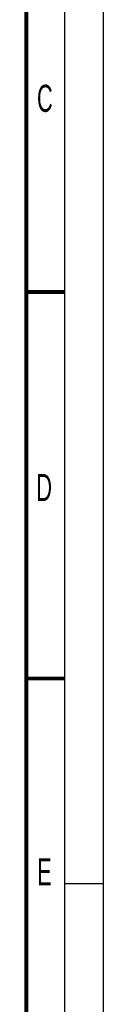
# Model space of a CAD drawing. Header units: millimetres. Extents: x 0 to 1189, y 0 to 841.
# Tile 66 of 67: x 1179 to 1189, y 578 to 706. Entities that reach past the tile are written whole.
import ezdxf

# ---------------------------------------------------------------- set-up
doc = ezdxf.new("R2010")
doc.units = ezdxf.units.MM
doc.header["$LTSCALE"] = 65.395
doc.linetypes.add('DASHED', pattern=[0.2, 0.1, -0.1])
doc.layers.get('0').update_dxf_attribs({"linetype": 'CONTINUOUS'})
doc.styles.add('TEXTSTYLE_2', font='txt', dxfattribs={"width": 0.6})

msp = doc.modelspace()

# ---------------------------------------------------------------- linework, layer by layer
at = {"color": 7, "linetype": 'CONTINUOUS'}
msp.add_line((1189, 0), (1189, 841), dxfattribs=at)
at = {"color": 2, "linetype": 'CONTINUOUS'}
msp.add_line((1184, 5), (1184, 836), dxfattribs=at)
at = {"color": 7, "linetype": 'DASHED'}
msp.add_line((1184, 594), (1189, 594), dxfattribs=at)
at = {"color": 7, "linetype": 'CONTINUOUS', "const_width": 0.5}
for points in [[(1179, 10), (1179, 831)], [(1184, 670.5), (1179, 670.5)], [(1184, 620.5), (1179, 620.5)]]:
    msp.add_lwpolyline(points, dxfattribs=at)

# ---------------------------------------------------------------- texts
at = {"color": 5, "linetype": 'CONTINUOUS', "char_height": 3.5, "width": 2.1, "attachment_point": 1, "line_spacing_factor": 0.9, "style": 'TEXTSTYLE_2'}
for s, insert in [('C', (1180.383, 697.2852)), ('D', (1180.296, 646.9524)), ('E', (1180.4033, 597.2408))]:
    msp.add_mtext(s, dxfattribs=dict(at, insert=insert))

doc.saveas('drawing.dxf')
